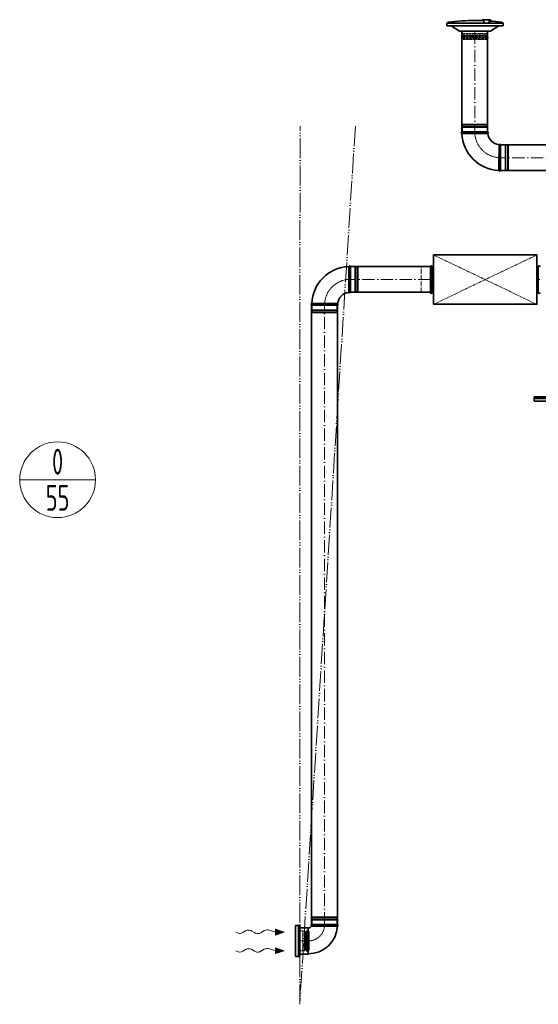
# Model space of a CAD drawing. Header units: millimetres. Extents: x 8221 to 89444, y -105166 to -5578.
# Tile 10 of 118: x 40392 to 42901, y -105165 to -100397. Entities that reach past the tile are written whole.
import ezdxf
from ezdxf.enums import TextEntityAlignment as Align

# ---------------------------------------------------------------- set-up
doc = ezdxf.new("R2010")
doc.units = ezdxf.units.MM
for name, pattern in [('ACAD_ISO02W100', [15, 12, -3]), ('ACAD_ISO05W100', [33, 24, -3, 0, -3, 0, -3]), ('ACAD_ISO10W100', [18, 12, -3, 0, -3])]:
    doc.linetypes.add(name, pattern=pattern)
for name, color, linetype, lineweight in [('VZT_01 SUP (PŘÍVOD) - OBRYS', 5, 'Continuous', 35), ('VZT_02 SUP (PŘÍVOD) - OSA', 5, 'ACAD_ISO10W100', 5), ('VZT_05 ETA (ODVOD) - OBRYS', 6, 'Continuous', 35), ('VZT_06 ETA (ODVOD) - OSA', 6, 'ACAD_ISO10W100', 5), ('VZT_30 DISTRIBUČNÍ PRVKY - OBRYS', 1, 'Continuous', 35), ('VZT_35 TLUMIČE HLUKU - OBRYS', 1, 'Continuous', 35), ('VZT_36 TLUMIČE HLUKU - OSA', 1, 'ACAD_ISO10W100', 5), ('VZT_37 TLUMIČE HLUKU - DETAIL', 8, 'ACAD_ISO02W100', 5), ('VZT_52 POPIS - DISTRIBUCE', 7, 'Continuous', 5), ('VZT_POŽADAVKY NA STAVBU - PODHLEDY', 4, 'ACAD_ISO05W100', 5)]:
    doc.layers.add(name, color=color, linetype=linetype, lineweight=lineweight)
for name, color, linetype, lineweight, plot in [('VZT_03 SUP (PŘÍVOD) - NETISK', 8, 'ACAD_ISO02W100', 5, False), ('VZT_07 ETA (ODVOD) - NETISK', 8, 'ACAD_ISO02W100', 5, False), ('VZT_34 DISTRIBUČNÍ PRVKY - NETISK', 8, 'ACAD_ISO02W100', 5, False), ('VZT_39 TLUMIČE HLUKU - NETISK', 8, 'ACAD_ISO02W100', 5, False)]:
    doc.layers.add(name, color=color, linetype=linetype, lineweight=lineweight, plot=plot)
doc.styles.add('JS', font='isocp.shx', dxfattribs={"width": 0.6, "height": 125})

msp = doc.modelspace()

# ---------------------------------------------------------------- linework, layer by layer
at = {"color": 0, "lineweight": 13}
for p, q in [((41629.2, -104801.8), (41629, -104815.8)), ((41629.2, -104801.8), (41672.1, -104816.4)), ((41484.6, -104809.9), (41471.6, -104818.1)), ((41527.5, -104818.3), (41515.6, -104810.3)), ((41575, -104808.3), (41558.5, -104818.7)), ((41629, -104815.8), (41600.4, -104806.1)), ((41628.9, -104829.7), (41629, -104815.8)), ((41672.1, -104816.4), (41628.9, -104829.7)), ((41575, -104898.3), (41558.5, -104908.7)), ((41629, -104905.8), (41600.4, -104896.1)), ((41629.2, -104891.8), (41629, -104905.8)), ((41629.2, -104891.8), (41672.1, -104906.4)), ((41484.6, -104899.9), (41471.6, -104908.1)), ((41527.5, -104908.3), (41515.6, -104900.3)), ((41628.9, -104919.7), (41629, -104905.8)), ((41672.1, -104906.4), (41628.9, -104919.7))]:
    msp.add_line(p, q, dxfattribs=at)
at = {"lineweight": 13}
for p, q in [((41441.5, -104818.2), (41438.4, -104816.4)), ((41441.5, -104908.2), (41438.4, -104906.4))]:
    msp.add_line(p, q, dxfattribs=at)
at = {"color": 8, "lineweight": 5}
for points in [[(41747.1, -104810), (41762.1, -104810), (41762.1, -104907), (41747.1, -104907)], [(41747.1, -104810), (41747.1, -104907)], [(41769.9, -104811), (41769.9, -104858.5)], [(41772.6, -104812.9), (41772.6, -104858.5)], [(41776.2, -104814.6), (41776.2, -104858.5)], [(41787.9, -104813.8), (41787.9, -104858.5)], [(41788.1, -104814.7), (41792.1, -104813.3), (41792.1, -104858.5)], [(41769.9, -104906), (41769.9, -104858.5)], [(41772.6, -104904), (41772.6, -104858.5)], [(41776.2, -104902.4), (41776.2, -104858.5)], [(41787.9, -104903.2), (41787.9, -104858.5)], [(41788.1, -104902.2), (41792.1, -104903.6), (41792.1, -104858.5)]]:
    msp.add_lwpolyline(points, dxfattribs=at)
for points in [[(41762.1, -104811), (41769.9, -104811, -0.291473), (41772.3, -104812.5, -0.291473)], [(41781.9, -104806.4), (41780.5, -104812.3, 0.058981), (41780.4, -104812.9), (41780.4, -104858.5)], [(41781.9, -104806.4), (41783.4, -104812.1, -0.060863), (41783.4, -104812.7), (41783.4, -104858.5)], [(41781.9, -104910.6), (41780.5, -104904.7, -0.058981), (41780.4, -104904), (41780.4, -104858.5)], [(41781.9, -104910.6), (41783.4, -104904.9, 0.060863), (41783.4, -104904.2), (41783.4, -104858.5)], [(41762.1, -104906), (41769.9, -104906, 0.291473), (41772.3, -104904.4, 0.291473)]]:
    msp.add_lwpolyline(points, format="xyb", dxfattribs=at)
for centre, radius, start, end in [((41775.8, -104810.7), 3.88, 207.4993, 276.6735), ((41782.6, -104822.8), 10.5, 59.7176, 127.8378), ((41775.8, -104906.2), 3.88, 83.3265, 152.5007), ((41782.6, -104894.1), 10.5, 232.1622, 300.2824)]:
    msp.add_arc(centre, radius, start, end, dxfattribs=at)
at = {"color": 0, "lineweight": 13, "extrusion": (0, 0, -1)}
for centre, start_param, end_param in [((41590.4, -104817.9), 3.908129, 5.191299), ((41456.3, -104808.6), 0.766537, 2.320574), ((41500, -104819.5), 3.908129, 5.516649), ((41543.1, -104809.2), 0.766537, 2.375056), ((41500, -104909.5), 3.908129, 5.516649), ((41590.4, -104907.9), 3.908129, 5.191299), ((41456.3, -104898.6), 0.766537, 2.320574), ((41543.1, -104899.2), 0.766537, 2.375056)]:
    msp.add_ellipse(centre, major_axis=(21.5, -0.3), ratio=0.625, start_param=start_param, end_param=end_param, dxfattribs=at)
at = {"color": 0, "lineweight": 13}
for points in [[(41629.2, -104801.8), (41628.9, -104829.7), (41672.1, -104816.4)], [(41629.2, -104891.8), (41628.9, -104919.7), (41672.1, -104906.4)]]:
    msp.add_solid(points, dxfattribs=at)
at = {"layer": 'VZT_01 SUP (PŘÍVOD) - OBRYS'}
for p, q in [((42656.4, -100940.4), (42531.4, -100940.4)), ((42718.9, -101127.9), (42718.9, -101002.9))]:
    msp.add_line(p, q, dxfattribs=at)
for points in [[(42531.4, -100940.4), (42531.4, -100453.3)], [(42656.4, -100940.4), (42656.4, -100453.3)], [(42718.9, -101002.9), (43556.3, -101002.9)], [(42718.9, -101127.9), (43556.3, -101127.9)]]:
    msp.add_lwpolyline(points, dxfattribs=at)
for centre, radius, start, end in [((42533.1, -100944.2), 4.17, 113.4678, 248.8928), ((42654.7, -100944.2), 4.17, 300.2981, 66.5322), ((42718.9, -100940.4), 187.5, 182.3607, 267.6393), ((42718.9, -100940.4), 62.5, 186.8302, 263.1698), ((42715.1, -101004.6), 4.17, 23.4678, 149.7019), ((42715.1, -101126.2), 4.17, 201.1072, 336.5322)]:
    msp.add_arc(centre, radius, start, end, dxfattribs=at)
for points, knots in [([(42656.8, -100947.8), (42656.8, -100947.8), (42655.3, -100947.8), (42649.1, -100947.9), (42644.6, -100947.9), (42633.3, -100948), (42626.5, -100948), (42611.4, -100948), (42603.4, -100948), (42587, -100948.1), (42578.9, -100948.1), (42563.7, -100948.1), (42556.8, -100948.1), (42545, -100948.1), (42540.2, -100948.1), (42533.6, -100948.1), (42531.8, -100948.1), (42531.6, -100948.1), (42531.6, -100948.1), (42531.6, -100948.1)], [0, 0, 0, 0, 24.235852, 24.235852, 48.531845, 48.531845, 73.024415, 73.024415, 97.570898, 97.570898, 122.078339, 122.078339, 146.53579, 146.53579, 170.957495, 170.957495, 195.359468, 195.359468, 197.168246, 197.168246, 197.168246, 197.168246]), ([(42711.5, -101002.5), (42711.5, -101002.5), (42711.5, -101002.5), (42711.5, -101002.8), (42711.5, -101003.2), (42711.4, -101004.2), (42711.4, -101005), (42711.4, -101008.1), (42711.4, -101011.3), (42711.4, -101020.2), (42711.3, -101026.4), (42711.3, -101040.5), (42711.3, -101048.3), (42711.2, -101064.5), (42711.2, -101072.8), (42711.2, -101088.6), (42711.2, -101096.1), (42711.2, -101109.3), (42711.2, -101114.8), (42711.2, -101121.8), (42711.2, -101124), (42711.2, -101127), (42711.2, -101127.7), (42711.2, -101127.7)], [197.067977, 197.067977, 197.067977, 197.067977, 201.792196, 201.792196, 209.190204, 209.190204, 218.040239, 218.040239, 237.760854, 237.760854, 262.206108, 262.206108, 286.831239, 286.831239, 311.323072, 311.323072, 335.946087, 335.946087, 360.704397, 360.704397, 377.088273, 377.088273, 394.105327, 394.105327, 394.105327, 394.105327])]:
    msp.add_open_spline(points, degree=3, knots=knots, dxfattribs=at)
at = {"layer": 'VZT_02 SUP (PŘÍVOD) - OSA', "ltscale": 5}
for points in [[(42593.9, -100453.3), (42593.9, -100940.4)], [(43556.3, -101065.4), (42718.9, -101065.4)]]:
    msp.add_lwpolyline(points, dxfattribs=at)
at = {"layer": 'VZT_02 SUP (PŘÍVOD) - OSA', "ltscale": 0.3, "elevation": 0}
msp.add_lwpolyline([(42593.9, -100940.4), (42593.9, -100940.4, 0.414214), (42718.9, -101065.4), (42718.9, -101065.4)], format="xyb", dxfattribs=at)
at = {"layer": 'VZT_03 SUP (PŘÍVOD) - NETISK', "ltscale": 0.4}
for p, q in [((42654.9, -100906.9), (42532.9, -100906.9)), ((42532.9, -100907.4), (42532.9, -100906.9)), ((42654.9, -100907.4), (42532.9, -100907.4)), ((42654.9, -100914.4), (42532.9, -100914.4)), ((42532.9, -100914.9), (42532.9, -100914.4)), ((42654.9, -100914.9), (42532.9, -100914.9)), ((42653.9, -100902.4), (42533.9, -100902.4)), ((42533.9, -100906.4), (42533.9, -100902.4)), ((42653.9, -100906.4), (42533.9, -100906.4)), ((42653.9, -100918.4), (42533.9, -100918.4)), ((42533.9, -100940.4), (42533.9, -100918.4)), ((42534.9, -100906.9), (42534.9, -100906.4)), ((42534.9, -100914.4), (42534.9, -100907.4)), ((42534.9, -100918.4), (42534.9, -100914.9)), ((42652.9, -100906.9), (42652.9, -100906.4)), ((42652.9, -100914.4), (42652.9, -100907.4)), ((42652.9, -100918.4), (42652.9, -100914.9)), ((42653.9, -100906.4), (42653.9, -100902.4)), ((42653.9, -100940.4), (42653.9, -100918.4)), ((42654.9, -100907.4), (42654.9, -100906.9)), ((42654.9, -100914.9), (42654.9, -100914.4)), ((42718.9, -101005.4), (42740.9, -101005.4)), ((42740.9, -101125.4), (42740.9, -101005.4)), ((42740.9, -101006.4), (42744.4, -101006.4)), ((42744.4, -101126.4), (42744.4, -101004.4)), ((42744.4, -101004.4), (42744.9, -101004.4)), ((42744.9, -101126.4), (42744.9, -101004.4)), ((42744.9, -101006.4), (42751.9, -101006.4)), ((42751.9, -101126.4), (42751.9, -101004.4)), ((42751.9, -101004.4), (42752.4, -101004.4)), ((42752.4, -101126.4), (42752.4, -101004.4)), ((42752.4, -101006.4), (42752.9, -101006.4)), ((42752.9, -101125.4), (42752.9, -101005.4)), ((42752.9, -101005.4), (42756.9, -101005.4)), ((42756.9, -101125.4), (42756.9, -101005.4)), ((42718.9, -101125.4), (42740.9, -101125.4)), ((42740.9, -101124.4), (42744.4, -101124.4)), ((42744.4, -101126.4), (42744.9, -101126.4)), ((42744.9, -101124.4), (42751.9, -101124.4)), ((42751.9, -101126.4), (42752.4, -101126.4)), ((42752.4, -101124.4), (42752.9, -101124.4)), ((42752.9, -101125.4), (42756.9, -101125.4))]:
    msp.add_line(p, q, dxfattribs=at)
at = {"layer": 'VZT_05 ETA (ODVOD) - OBRYS'}
for p, q in [((41992.1, -101592), (41992.1, -101717)), ((41929.6, -101779.5), (41804.6, -101779.5)), ((41747.1, -104922), (41747.1, -104795)), ((41787.1, -104795), (41747.1, -104795)), ((41788.1, -104921), (41788.1, -104796)), ((41804.6, -104779.5), (41929.6, -104779.5)), ((41787.1, -104922), (41747.1, -104922))]:
    msp.add_line(p, q, dxfattribs=at)
for points in [[(41992.1, -101592), (42379.4, -101592)], [(41992.1, -101717), (42379.4, -101717)], [(41804.6, -101779.5), (41804.6, -104779.5)], [(41929.6, -101779.5), (41929.6, -104779.5)]]:
    msp.add_lwpolyline(points, dxfattribs=at)
for centre, radius, start, end in [((41992.1, -101779.5), 187.5, 92.3607, 177.6393), ((41988.2, -101593.6), 4.17, 23.4678, 158.8928), ((41992.1, -101779.5), 62.5, 96.8302, 173.1698), ((41988.2, -101715.3), 4.17, 210.2981, 336.5322), ((41806.2, -101775.6), 4.17, 111.1072, 246.5322), ((41927.9, -101775.6), 4.17, 293.4678, 59.7019), ((41787.1, -104796), 1, 0, 90), ((41788.1, -104779.5), 16.5, 270, 336.1907), ((41788.1, -104779.5), 141.5, 270, 356.8631), ((41806.2, -104783.3), 4.17, 113.4678, 222.7229), ((41927.9, -104783.3), 4.17, 290.3309, 66.5322), ((41787.1, -104921), 1, 270, 0)]:
    msp.add_arc(centre, radius, start, end, dxfattribs=at)
for points, knots in [([(41984.6, -101717.4), (41984.6, -101717.4), (41984.6, -101717.4), (41984.6, -101717), (41984.6, -101716.7), (41984.6, -101715.7), (41984.6, -101714.9), (41984.6, -101711.7), (41984.6, -101708.6), (41984.5, -101699.7), (41984.5, -101693.5), (41984.4, -101679.4), (41984.4, -101671.6), (41984.4, -101655.3), (41984.4, -101647.1), (41984.4, -101631.3), (41984.4, -101623.8), (41984.3, -101610.6), (41984.3, -101605), (41984.3, -101598), (41984.3, -101595.9), (41984.3, -101592.9), (41984.3, -101592.1), (41984.3, -101592.1)], [197.067977, 197.067977, 197.067977, 197.067977, 201.792196, 201.792196, 209.190204, 209.190204, 218.040239, 218.040239, 237.760854, 237.760854, 262.206108, 262.206108, 286.831239, 286.831239, 311.323072, 311.323072, 335.946087, 335.946087, 360.704397, 360.704397, 377.088273, 377.088273, 394.105327, 394.105327, 394.105327, 394.105327]), ([(41930, -101772), (41930, -101772), (41928.4, -101772), (41922.3, -101772), (41917.8, -101772), (41906.4, -101771.9), (41899.6, -101771.9), (41884.6, -101771.8), (41876.5, -101771.8), (41860.2, -101771.8), (41852.1, -101771.8), (41836.9, -101771.8), (41829.9, -101771.8), (41818.1, -101771.8), (41813.4, -101771.8), (41806.8, -101771.8), (41805, -101771.7), (41804.7, -101771.7), (41804.7, -101771.7), (41804.7, -101771.7)], [0, 0, 0, 0, 24.235852, 24.235852, 48.531845, 48.531845, 73.024415, 73.024415, 97.570898, 97.570898, 122.078339, 122.078339, 146.53579, 146.53579, 170.957495, 170.957495, 195.359468, 195.359468, 197.168246, 197.168246, 197.168246, 197.168246]), ([(41803.1, -104786.1), (41803.1, -104786.1), (41803.6, -104786.2), (41805.6, -104786.3), (41807.8, -104786.4), (41814, -104786.7), (41818, -104786.8), (41828.8, -104786.9), (41836, -104787), (41851.8, -104787.1), (41860.1, -104787.1), (41876.6, -104787.2), (41884.7, -104787.2), (41899.7, -104787.2), (41906.4, -104787.2), (41917.7, -104787.2), (41922.1, -104787.2), (41927.9, -104787.2), (41929.3, -104787.2), (41929.3, -104787.2)], [197.702813, 197.702813, 197.702813, 197.702813, 209.733369, 209.733369, 228.63381, 228.63381, 247.962689, 247.962689, 273.396832, 273.396832, 298.447199, 298.447199, 323.101867, 323.101867, 347.591906, 347.591906, 372.010558, 372.010558, 395.3015, 395.3015, 395.3015, 395.3015])]:
    msp.add_open_spline(points, degree=3, knots=knots, dxfattribs=at)
at = {"layer": 'VZT_06 ETA (ODVOD) - OSA', "ltscale": 0.3}
for points in [[(41867.1, -101779.5), (41867.1, -101779.5, -0.414214), (41992.1, -101654.5), (41992.1, -101654.5)], [(41747.1, -104858.5), (41788.1, -104858.5, 0.414214), (41867.1, -104779.5), (41867.1, -104779.5)]]:
    msp.add_lwpolyline(points, format="xyb", dxfattribs=at)
at = {"layer": 'VZT_06 ETA (ODVOD) - OSA', "ltscale": 5}
for points in [[(42379.4, -101654.5), (41992.1, -101654.5)], [(41867.1, -104779.5), (41867.1, -101779.5)]]:
    msp.add_lwpolyline(points, dxfattribs=at)
at = {"layer": 'VZT_07 ETA (ODVOD) - NETISK', "ltscale": 0.4}
for p, q in [((41992.1, -101594.5), (42014.1, -101594.5)), ((42014.1, -101594.5), (42014.1, -101714.5)), ((42014.1, -101595.5), (42017.6, -101595.5)), ((42017.6, -101593.5), (42017.6, -101715.5)), ((42017.6, -101593.5), (42018.1, -101593.5)), ((42018.1, -101593.5), (42018.1, -101715.5)), ((42018.1, -101595.5), (42025.1, -101595.5)), ((42025.1, -101593.5), (42025.1, -101715.5)), ((42025.1, -101593.5), (42025.6, -101593.5)), ((42025.6, -101593.5), (42025.6, -101715.5)), ((42025.6, -101595.5), (42026.1, -101595.5)), ((42026.1, -101594.5), (42026.1, -101714.5)), ((42026.1, -101594.5), (42030.1, -101594.5)), ((42030.1, -101594.5), (42030.1, -101714.5)), ((41992.1, -101714.5), (42014.1, -101714.5)), ((42014.1, -101713.5), (42017.6, -101713.5)), ((42017.6, -101715.5), (42018.1, -101715.5)), ((42018.1, -101713.5), (42025.1, -101713.5)), ((42025.1, -101715.5), (42025.6, -101715.5)), ((42025.6, -101713.5), (42026.1, -101713.5)), ((42026.1, -101714.5), (42030.1, -101714.5)), ((41807.1, -101779.5), (41807.1, -101801.5)), ((41927.1, -101779.5), (41927.1, -101801.5)), ((41928.1, -101805), (41806.1, -101805)), ((41806.1, -101805), (41806.1, -101805.5)), ((41928.1, -101805.5), (41806.1, -101805.5)), ((41928.1, -101812.5), (41806.1, -101812.5)), ((41806.1, -101812.5), (41806.1, -101813)), ((41928.1, -101813), (41806.1, -101813)), ((41927.1, -101801.5), (41807.1, -101801.5)), ((41927.1, -101813.5), (41807.1, -101813.5)), ((41807.1, -101813.5), (41807.1, -101817.5)), ((41927.1, -101817.5), (41807.1, -101817.5)), ((41808.1, -101801.5), (41808.1, -101805)), ((41808.1, -101805.5), (41808.1, -101812.5)), ((41808.1, -101813), (41808.1, -101813.5)), ((41926.1, -101801.5), (41926.1, -101805)), ((41926.1, -101805.5), (41926.1, -101812.5)), ((41926.1, -101813), (41926.1, -101813.5)), ((41927.1, -101813.5), (41927.1, -101817.5)), ((41928.1, -101805), (41928.1, -101805.5)), ((41928.1, -101812.5), (41928.1, -101813)), ((41806.1, -104746), (41928.1, -104746)), ((41806.1, -104746.5), (41806.1, -104746)), ((41806.1, -104746.5), (41928.1, -104746.5)), ((41806.1, -104753.5), (41928.1, -104753.5)), ((41806.1, -104754), (41806.1, -104753.5)), ((41806.1, -104754), (41928.1, -104754)), ((41807.1, -104741.5), (41927.1, -104741.5)), ((41807.1, -104745.5), (41807.1, -104741.5)), ((41807.1, -104745.5), (41927.1, -104745.5)), ((41808.1, -104746), (41808.1, -104745.5)), ((41808.1, -104753.5), (41808.1, -104746.5)), ((41808.1, -104757.5), (41808.1, -104754)), ((41926.1, -104746), (41926.1, -104745.5)), ((41926.1, -104753.5), (41926.1, -104746.5)), ((41926.1, -104757.5), (41926.1, -104754)), ((41927.1, -104745.5), (41927.1, -104741.5)), ((41928.1, -104746.5), (41928.1, -104746)), ((41928.1, -104754), (41928.1, -104753.5)), ((41807.1, -104757.5), (41927.1, -104757.5)), ((41807.1, -104779.5), (41807.1, -104757.5)), ((41927.1, -104779.5), (41927.1, -104757.5))]:
    msp.add_line(p, q, dxfattribs=at)
at = {"layer": 'VZT_30 DISTRIBUČNÍ PRVKY - OBRYS'}
for points in [[(42458.6, -100414.3), (42731.6, -100414.3), (42731.6, -100423.4, -0.414214), (42727.8, -100427.3), (42462.5, -100427.3, -0.414214), (42458.6, -100423.4), (42458.6, -100414.3)], [(42595.1, -100401.2, 0.0327), (42466.6, -100409.8), (42463.6, -100410.3, 0.36397), (42461.1, -100413.2), (42461.1, -100414.3)], [(42595.1, -100401.2, -0.010645), (42637.1, -100402.2, -0.010645)], [(42664.4, -100414.3), (42664.4, -100401.8, -0.267949), (42664.6, -100401.4), (42670.3, -100398.1, 0.267949), (42670.5, -100397.7), (42670.5, -100397.1), (42630.9, -100397.1), (42630.9, -100397.7, 0.267949), (42631.1, -100398.1), (42636.9, -100401.4, -0.267949), (42637.1, -100401.8), (42637.1, -100414.3)], [(42664.4, -100403.7, -0.015115), (42723.6, -100409.8), (42726.6, -100410.3, -0.36397), (42729.1, -100413.2), (42729.1, -100414.3)], [(42711.2, -100427.3), (42670.8, -100452.7, -0.141374), (42668.8, -100453.3), (42521.4, -100453.3, -0.141374), (42519.4, -100452.7), (42479, -100427.3)]]:
    msp.add_lwpolyline(points, format="xyb", dxfattribs=at)
for points in [[(42881.5, -102244.1), (43031.5, -102244.1), (43031.5, -102224.1), (42881.5, -102224.1)], [(41727.1, -104783.5), (41727.1, -104933.5), (41747.1, -104933.5), (41747.1, -104783.5)]]:
    msp.add_lwpolyline(points, close=True, dxfattribs=at)
for points in [[(43031.5, -102230.9), (42881.5, -102230.9)], [(41740.3, -104933.5), (41740.3, -104783.5)]]:
    msp.add_lwpolyline(points, dxfattribs=at)
at = {"layer": 'VZT_34 DISTRIBUČNÍ PRVKY - NETISK'}
for points in [[(42534.1, -100453.3), (42534.1, -100463.3), (42656.1, -100463.3), (42656.1, -100453.3)], [(42534.1, -100453.3), (42656.1, -100453.3)], [(42535.1, -100471.1), (42595.2, -100471.1)], [(42537.1, -100473.8), (42595.2, -100473.8)], [(42538.9, -100489.3), (42537.4, -100493.3), (42595.2, -100493.3)], [(42537.9, -100489.1), (42595.2, -100489.1)], [(42538.7, -100477.4), (42595.2, -100477.4)], [(42655.3, -100471.1), (42595.2, -100471.1)], [(42653.3, -100473.8), (42595.2, -100473.8)], [(42651.7, -100477.4), (42595.2, -100477.4)], [(42652.4, -100489.1), (42595.2, -100489.1)], [(42651.5, -100489.3), (42652.9, -100493.3), (42595.2, -100493.3)]]:
    msp.add_lwpolyline(points, dxfattribs=at)
for points in [[(42535.1, -100463.3), (42535.1, -100471.1, 0.291473), (42536.6, -100473.5, 0.291473)], [(42655.3, -100463.3), (42655.3, -100471.1, -0.291473), (42653.7, -100473.5, -0.291473)], [(42530.5, -100483.1), (42536.4, -100481.7, -0.058981), (42537.1, -100481.6), (42595.2, -100481.6)], [(42530.5, -100483.1), (42536.2, -100484.6, 0.060863), (42536.9, -100484.6), (42595.2, -100484.6)], [(42659.9, -100483.1), (42653.9, -100481.7, 0.058981), (42653.3, -100481.6), (42595.2, -100481.6)], [(42659.9, -100483.1), (42654.2, -100484.6, -0.060863), (42653.5, -100484.6), (42595.2, -100484.6)]]:
    msp.add_lwpolyline(points, format="xyb", dxfattribs=at)
for centre, radius, start, end in [((42547, -100483.8), 10.5, 142.1622, 210.2824), ((42534.9, -100477), 3.88, 353.3265, 62.5007), ((42655.5, -100477), 3.88, 117.4993, 186.6735), ((42643.4, -100483.8), 10.5, 329.7176, 37.8378)]:
    msp.add_arc(centre, radius, start, end, dxfattribs=at)
at = {"layer": 'VZT_35 TLUMIČE HLUKU - OBRYS'}
msp.add_line((42379.4, -101718.3), (42379.4, -101593.3), dxfattribs=at)
at = {"layer": 'VZT_35 TLUMIČE HLUKU - OBRYS', "elevation": 0}
msp.add_lwpolyline([(42394.4, -101536.3), (42894.4, -101536.3), (42894.4, -101775.3), (42394.4, -101775.3)], close=True, dxfattribs=at)
for points in [[(42388.4, -101718.3), (42388.4, -101593.3)], [(42388.4, -101593.3), (42394.4, -101593.3)], [(42900.4, -101593.3), (42894.4, -101593.3)], [(42900.4, -101718.3), (42900.4, -101593.3)], [(42388.4, -101718.3), (42394.4, -101718.3)], [(42900.4, -101718.3), (42894.4, -101718.3)]]:
    msp.add_lwpolyline(points, dxfattribs=at)
at = {"layer": 'VZT_35 TLUMIČE HLUKU - OBRYS'}
for centre, start, end in [((42383.9, -101593.3), 0, 180), ((42904.9, -101593.3), 0, 180), ((42383.9, -101718.3), 180, 0), ((42904.9, -101718.3), 180, 0)]:
    msp.add_arc(centre, 4.5, start, end, dxfattribs=at)
at = {"layer": 'VZT_36 TLUMIČE HLUKU - OSA', "ltscale": 5, "elevation": 0}
for points in [[(42379.4, -101655.8), (42394.4, -101655.8)], [(42909.4, -101655.8), (42894.4, -101655.8)]]:
    msp.add_lwpolyline(points, dxfattribs=at)
at = {"layer": 'VZT_37 TLUMIČE HLUKU - DETAIL', "lineweight": 5, "elevation": 0}
for points in [[(42394.4, -101536.3), (42894.4, -101775.3)], [(42894.4, -101536.3), (42394.4, -101775.3)]]:
    msp.add_lwpolyline(points, dxfattribs=at)
at = {"layer": 'VZT_39 TLUMIČE HLUKU - NETISK', "ltscale": 2, "elevation": 0}
msp.add_lwpolyline([(42379.4, -101718.3), (42334.4, -101718.3), (42334.4, -101593.3), (42379.4, -101593.3)], dxfattribs=at)
at = {"layer": 'VZT_52 POPIS - DISTRIBUCE'}
msp.add_line((40391.6, -102625.1), (40758.4, -102625.1), dxfattribs=at)
msp.add_circle((40575, -102625.1), 183.4, dxfattribs=at)
at = {"layer": 'VZT_POŽADAVKY NA STAVBU - PODHLEDY', "ltscale": 4}
for p, q in [((42016, -100913.4), (41747, -105165.3)), ((41747, -105165.3), (41748.3, -100913.4))]:
    msp.add_line(p, q, dxfattribs=at)

# ---------------------------------------------------------------- texts
at = {"layer": 'VZT_52 POPIS - DISTRIBUCE', "ltscale": 50, "style": 'JS', "width": 0.7}
for s, p in [('0', (40575, -102537.6)), ('55', (40575, -102712.6))]:
    msp.add_text(s, height=125, dxfattribs=at).set_placement(p, align=Align.MIDDLE_CENTER)

doc.saveas('drawing.dxf')
